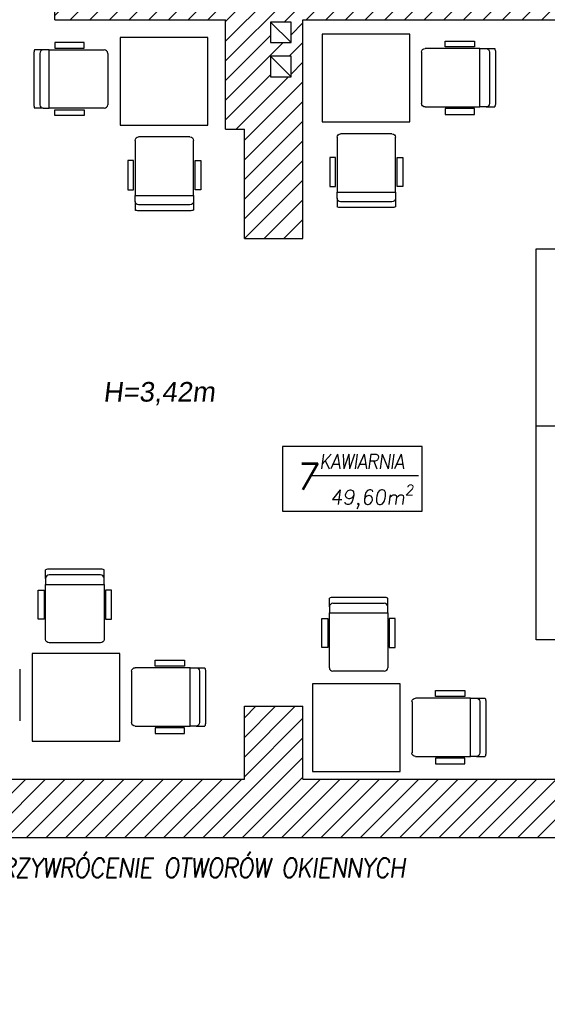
# Model space of a CAD drawing. Header units: millimetres. Extents: x -486876 to 553054, y -140324 to 834178.
# Tile 67 of 155: x -68074 to -64457, y 62666 to 69411. Entities that reach past the tile are written whole.
import ezdxf
from ezdxf.enums import TextEntityAlignment as Align

# ---------------------------------------------------------------- set-up
doc = ezdxf.new("R2010")
doc.units = ezdxf.units.MM
doc.linetypes.add('DASH2', pattern=[0.75, 0.5, -0.25])
doc.layers.add('_XREF', color=252, linetype='DASH2', lineweight=13)
doc.layers.add('XREF$0$ściana nośna', color=8, linetype='Continuous', lineweight=30)
for name, color, linetype in [('XREF$0$DRZWI', 8, 'Continuous'), ('XREF$0$MEBLE', 8, 'Continuous'), ('XREF$0$OPIS', 8, 'Continuous'), ('XREF$0$Ppoż', 20, 'Continuous'), ('XREF$0$WYPEŁNIENIA', 8, 'Continuous'), ('XREF$0$ŚCIANY', 8, 'Continuous')]:
    doc.layers.add(name, color=color, linetype=linetype)
doc.styles.add('XREF$0$APLUS', font='arial.ttf', dxfattribs={"width": 0.6})
doc.styles.add('XREF$0$Standard', font='arial.ttf')

# ---------------------------------------------------------------- blocks, each defined once
blk = doc.blocks.new('XREF')
at = {"layer": 'XREF$0$WYPEŁNIENIA'}
h = blk.add_hatch(dxfattribs=at)
h.set_pattern_fill('ANSI31', color=256, scale=3)
h.set_pattern_definition([(45, (-52999.899, 13162.694), (-6.7351921, 6.7351921), [])])
h.paths.add_polyline_path([(5376.11, 10651.78), (5336.75, 10651.78), (5336.75, 10611.78), (5376.11, 10611.78)])
h.paths.add_polyline_path([(5806.69, 10651.78), (5486.11, 10651.78), (5486.11, 10611.78), (5541.69, 10611.78), (5541.69, 10491.78), (5566.69, 10491.78), (5566.69, 10611.78), (5766.69, 10611.78), (5766.69, 10481.78), (5766.69, 10471.78), (5766.69, 10346.78), (5739.69, 10346.78), (5739.69, 10336.78), (5766.69, 10336.78), (5766.69, 10322.47), (5806.69, 10322.47)])
h.paths.add_polyline_path([(5566.69, 10391.78), (5556.69, 10391.78), (5541.69, 10391.78), (5541.69, 10295.78), (5566.69, 10295.78), (5566.69, 10336.78), (5739.69, 10336.78), (5739.69, 10346.78), (5566.69, 10346.78)])
h.paths.add_polyline_path([(5566.69, 10295.78), (5541.69, 10295.78), (5541.69, 10195.78), (5566.69, 10195.78)])
h.paths.add_polyline_path([(5558.62, 10157.37), (5572.62, 10157.37), (5572.62, 10143.37), (5558.62, 10143.37)], flags=16)
edge = h.paths.add_edge_path(flags=16)
edge.add_arc((5565.62, 10150.37), 7, 0, 360)
h.paths.add_polyline_path([(5806.69, 10212.47), (5766.69, 10212.47), (5766.69, 10121.78), (5688.72, 10121.78), (5688.72, 10096.78), (5766.69, 10096.78), (5766.69, 10027.67), (5806.69, 10027.67), (5806.69, 10029.35)])
h.paths.add_polyline_path([(5806.69, 9917.67), (5766.69, 9917.67), (5766.69, 9911.78), (5683.24, 9911.78), (5683.24, 9881.78), (5766.69, 9881.78), (5766.69, 9779.12), (5806.69, 9779.12)])
h.paths.add_polyline_path([(5157.25, 9881.78), (5142.25, 9881.78), (5141.56, 9712.78), (5141.56, 9656.78), (5141.56, 9631.78), (5156.56, 9631.78), (5156.56, 9712.78)])
h.paths.add_polyline_path([(5256.56, 9656.78), (5156.56, 9656.78), (5156.56, 9631.78), (5256.56, 9631.78)])
h.paths.add_polyline_path([(5451.56, 9666.86), (5426.56, 9666.86), (5426.56, 9656.78), (5256.56, 9656.78), (5256.56, 9631.78), (5426.56, 9631.78), (5451.56, 9631.78)])
h.paths.add_polyline_path([(5806.69, 9779.12), (5766.69, 9779.12), (5766.69, 9756.28), (5806.69, 9756.28)])
h.paths.add_polyline_path([(5806.69, 9563.42), (5766.69, 9563.42), (5766.69, 9361.43), (5605.18, 9361.43), (5605.18, 9321.43), (5766.69, 9321.43), (5766.69, 9268.64), (5806.69, 9268.64)])
h.paths.add_polyline_path([(5806.69, 9646.28), (5766.69, 9646.28), (5766.69, 9563.42), (5806.69, 9563.42)])
h.paths.add_polyline_path([(5495.18, 9361.43), (5463.86, 9361.43), (5451.56, 9361.43), (5451.56, 9481.78), (5426.56, 9481.78), (5426.56, 9361.43), (5366.74, 9361.43), (5366.74, 9321.43), (5495.18, 9321.43)])
h.paths.add_polyline_path([(5256.74, 9361.43), (4971.58, 9361.43), (4971.58, 9321.43), (5256.74, 9321.43)])
h.paths.add_polyline_path([(4861.58, 9361.43), (4816.56, 9361.43), (4816.56, 9450.58), (4776.56, 9450.58), (4776.56, 9361.43), (4714.92, 9361.43), (4714.92, 9321.43), (4861.58, 9321.43)])
h.paths.add_polyline_path([(4604.92, 9361.43), (4411.55, 9361.43), (4411.55, 9321.43), (4604.92, 9321.43)])
h.paths.add_polyline_path([(4411.55, 9361.43), (4406.56, 9361.43), (4406.56, 9411.43), (4366.56, 9411.43), (4366.56, 9361.43), (4171.56, 9361.43), (4171.56, 9321.43), (4411.55, 9321.43)])
h.paths.add_polyline_path([(4816.56, 9631.78), (5021.56, 9631.78), (5021.56, 9656.78), (4816.56, 9656.78), (4816.56, 9766.19), (4776.56, 9766.19), (4776.56, 9563.42), (4816.56, 9563.42)])
h.paths.add_polyline_path([(4816.56, 9563.42), (4776.56, 9563.42), (4776.56, 9510.58), (4816.56, 9510.58)])
h.paths.add_polyline_path([(5806.69, 9158.64), (5766.69, 9158.64), (5766.69, 9112.7), (5806.69, 9112.7)])
h.paths.add_polyline_path([(4783.69, 9911.78), (4771.69, 9911.78)])
h.paths.add_polyline_path([(4886.69, 10121.78), (4796.69, 10121.78), (4796.69, 10096.78), (4886.69, 10096.78)])
h.paths.add_polyline_path([(5434.52, 10096.78), (5434.52, 10121.78), (5409.69, 10121.78), (5409.81, 10096.78)])
h.paths.add_polyline_path([(5535.02, 10121.78), (5535.02, 10108.85), (5535.02, 10108.85), (5535.02, 10096.78), (5588.72, 10096.78), (5588.72, 10121.78), (5575.42, 10121.78), (5575.42, 10162.36), (5566.69, 10162.36), (5566.69, 10195.78), (5541.69, 10195.78), (5541.69, 10121.78)])
h = blk.add_hatch(dxfattribs=at)
h.set_pattern_fill('ANSI31', color=256, scale=3)
h.set_pattern_definition([(45, (428.967, 8619.944), (-6.735192, 6.735192), [])])
h.paths.add_polyline_path([(4754.5, 9911.78), (4436.69, 9911.78), (4301.69, 9911.78), (4301.69, 9928.55), (4289.69, 9928.55), (4276.69, 9928.55), (4276.69, 9911.78), (4236.56, 9911.78), (4236.56, 9881.78), (4353.56, 9881.78), (4353.56, 9806.78), (4366.56, 9806.78), (4366.56, 9731.78), (4406.56, 9731.78), (4406.56, 9881.78), (4743.77, 9881.78)])
h.paths.add_polyline_path([(4398.45, 9880.08), (4398.45, 9866.08), (4384.45, 9866.08), (4384.45, 9880.08)], flags=16)
h.paths.add_polyline_path([(4398.45, 9856.69), (4398.45, 9842.69), (4384.45, 9842.69), (4384.45, 9856.69)], flags=16)
h.paths.add_polyline_path([(4301.69, 10120.07), (4276.69, 10120.07), (4276.69, 10028.55), (4301.69, 10028.55), (4301.69, 10031.78), (4301.69, 10034.78)])
h.paths.add_polyline_path([(4276.69, 10110.27), (4239.02, 10110.27), (4239.02, 10098.27), (4276.69, 10098.27)])
h.paths.add_polyline_path([(4139.02, 10110.27), (4135.8, 10110.27), (4126.56, 10110.27), (4126.56, 10098.27), (4139.02, 10098.27)])
h.paths.add_polyline_path([(4452.42, 10061.29), (4444.42, 10061.29), (4444.42, 10018.45), (4452.42, 10018.45)])
h.paths.add_polyline_path([(4452.42, 9931.39), (4444.42, 9931.39), (4444.42, 9911.78), (4452.42, 9911.78)])
h.paths.add_polyline_path([(4584.42, 10161.78), (4577.87, 10161.78), (4572.42, 10161.78), (4572.42, 9911.78), (4584.42, 9911.78)])
h.paths.add_polyline_path([(4452.42, 10161.78), (4446.69, 10161.78), (4444.42, 10161.78), (4444.42, 10148.35), (4452.42, 10148.35)])
h.paths.add_polyline_path([(4301.69, 10417.32), (4276.69, 10417.32), (4276.69, 10166.69), (4280.64, 10166.69), (4280.64, 10210.85), (4376.16, 10210.85), (4376.16, 10166.69), (4280.64, 10166.69), (4276.69, 10166.69), (4276.69, 10157.57), (4301.69, 10157.57), (4301.69, 10161.78), (4446.69, 10161.78), (4452.42, 10161.78), (4577.87, 10161.78), (4584.42, 10161.78), (4662.89, 10161.78), (4662.89, 10186.78), (4577.87, 10186.78), (4396.69, 10186.78), (4396.69, 10246.78), (4301.69, 10246.78)])
h.paths.add_polyline_path([(4335.14, 10233.4), (4349.14, 10233.4), (4349.14, 10219.4), (4335.14, 10219.4)], flags=16)
h.paths.add_polyline_path([(4363.29, 10233.4), (4391.29, 10233.4), (4391.29, 10219.4), (4363.29, 10219.4)], flags=16)
h.paths.add_polyline_path([(4279.66, 10288.77), (4298.73, 10288.77), (4298.73, 10302.27), (4279.66, 10302.27)], flags=24)
h.paths.add_polyline_path([(4376.91, 10145.96), (4376.91, 10164.17), (4363.41, 10164.17), (4363.41, 10145.96)], flags=9)
at = {"layer": 'XREF$0$MEBLE'}
for p, q in [((4236.55, 9866.2), (4236.55, 9862.2)), ((4256.55, 9866.2), (4236.55, 9866.2)), ((4236.55, 9862.2), (4256.55, 9862.2)), ((4256.55, 9862.2), (4256.55, 9866.2)), ((4527.97, 9862), (4490.37, 9862)), ((4504.17, 9863.08), (4504.17, 9867.08)), ((4504.17, 9867.08), (4524.17, 9867.08)), ((4524.17, 9863.08), (4504.17, 9863.08)), ((4524.17, 9867.08), (4524.17, 9863.08)), ((4527.97, 9822), (4527.97, 9862)), ((4527.97, 9822), (4527.97, 9862)), ((4527.97, 9862), (4532.11, 9862)), ((4532.11, 9862), (4538.04, 9862)), ((4222.21, 9858.71), (4222.21, 9823.51)), ((4228.61, 9861.11), (4222.68, 9861.11)), ((4226.21, 9858.71), (4226.21, 9823.51)), ((4232.75, 9861.11), (4228.61, 9861.11)), ((4232.75, 9821.11), (4232.75, 9861.11)), ((4232.75, 9861.11), (4270.35, 9861.11)), ((4232.75, 9821.11), (4232.75, 9861.11)), ((4272.75, 9858.71), (4272.75, 9823.51)), ((4487.97, 9859.6), (4487.97, 9824.4)), ((4534.51, 9859.6), (4534.51, 9824.4)), ((4538.51, 9859.6), (4538.51, 9824.4)), ((4490.37, 9822), (4527.97, 9822)), ((4532.11, 9822), (4527.97, 9822)), ((4532.11, 9822), (4538.04, 9822)), ((4228.61, 9821.11), (4222.68, 9821.11)), ((4228.61, 9821.11), (4232.75, 9821.11)), ((4270.35, 9821.11), (4232.75, 9821.11)), ((4236.55, 9816.03), (4236.55, 9820.03)), ((4236.55, 9820.03), (4256.55, 9820.03)), ((4256.55, 9816.03), (4236.55, 9816.03)), ((4256.55, 9820.03), (4256.55, 9816.03)), ((4504.17, 9820.91), (4504.17, 9816.91)), ((4524.17, 9820.91), (4504.17, 9820.91)), ((4504.17, 9816.91), (4524.17, 9816.91)), ((4524.17, 9816.91), (4524.17, 9820.91)), ((4329.18, 9801.44), (4293.98, 9801.44)), ((4430.04, 9801.23), (4430.04, 9763.63)), ((4467.64, 9803.63), (4432.44, 9803.63)), ((4470.04, 9763.63), (4470.04, 9801.23)), ((4291.58, 9799.04), (4291.58, 9761.44)), ((4331.58, 9761.44), (4331.58, 9799.04)), ((4290.49, 9785.24), (4286.49, 9785.24)), ((4286.49, 9785.24), (4286.49, 9765.24)), ((4290.49, 9765.24), (4290.49, 9785.24)), ((4332.67, 9765.24), (4332.67, 9785.24)), ((4332.67, 9785.24), (4336.67, 9785.24)), ((4336.67, 9785.24), (4336.67, 9765.24)), ((4428.95, 9787.42), (4424.95, 9787.42)), ((4424.95, 9787.42), (4424.95, 9767.42)), ((4428.95, 9767.42), (4428.95, 9787.42)), ((4471.13, 9767.42), (4471.13, 9787.42)), ((4471.13, 9787.42), (4475.13, 9787.42)), ((4475.13, 9787.42), (4475.13, 9767.42)), ((4286.49, 9765.24), (4290.49, 9765.24)), ((4291.58, 9761.44), (4331.58, 9761.44)), ((4291.58, 9757.31), (4291.58, 9761.44)), ((4291.58, 9761.44), (4331.58, 9761.44)), ((4331.58, 9761.44), (4331.58, 9757.31)), ((4336.67, 9765.24), (4332.67, 9765.24)), ((4424.95, 9767.42), (4428.95, 9767.42)), ((4430.04, 9763.63), (4470.04, 9763.63)), ((4430.04, 9759.49), (4430.04, 9763.63)), ((4430.04, 9763.63), (4470.04, 9763.63)), ((4470.04, 9763.63), (4470.04, 9759.49)), ((4475.13, 9767.42), (4471.13, 9767.42)), ((4291.58, 9757.31), (4291.58, 9751.37)), ((4329.18, 9754.91), (4293.98, 9754.91)), ((4331.58, 9757.31), (4331.58, 9751.37)), ((4430.04, 9759.49), (4430.04, 9753.55)), ((4467.64, 9757.09), (4432.44, 9757.09)), ((4470.04, 9759.49), (4470.04, 9753.55)), ((4329.18, 9750.91), (4293.98, 9750.91)), ((4467.64, 9753.09), (4432.44, 9753.09)), ((4566.56, 9724.85), (4626.56, 9724.85)), ((4566.56, 9456.98), (4566.56, 9724.85)), ((4566.56, 9603.63), (4626.56, 9603.63)), ((4230.23, 9498.99), (4230.23, 9504.92)), ((4270.23, 9498.99), (4270.23, 9504.92)), ((4424.72, 9479.53), (4424.72, 9485.47)), ((4462.32, 9485.93), (4427.12, 9485.93)), ((4464.72, 9479.53), (4464.72, 9485.47)), ((4424.72, 9479.53), (4424.72, 9475.39)), ((4462.32, 9481.93), (4427.12, 9481.93)), ((4464.72, 9475.39), (4464.72, 9479.53)), ((4419.64, 9451.6), (4419.64, 9471.6)), ((4419.64, 9471.6), (4423.64, 9471.6)), ((4423.64, 9471.6), (4423.64, 9451.6)), ((4424.72, 9475.39), (4464.72, 9475.39)), ((4424.72, 9437.79), (4424.72, 9475.39)), ((4424.72, 9475.39), (4464.72, 9475.39)), ((4464.72, 9475.39), (4464.72, 9437.79)), ((4465.81, 9471.6), (4465.81, 9451.6)), ((4469.81, 9471.6), (4465.81, 9471.6)), ((4469.81, 9451.6), (4469.81, 9471.6)), ((4423.64, 9451.6), (4419.64, 9451.6)), ((4465.81, 9451.6), (4469.81, 9451.6)), ((4626.56, 9456.98), (4566.56, 9456.98)), ((4329.19, 9437.82), (4291.59, 9437.82)), ((4305.39, 9438.91), (4305.39, 9442.91)), ((4305.39, 9442.91), (4325.39, 9442.91)), ((4325.39, 9438.91), (4305.39, 9438.91)), ((4325.39, 9442.91), (4325.39, 9438.91)), ((4329.19, 9397.82), (4329.19, 9437.82)), ((4329.19, 9397.82), (4329.19, 9437.82)), ((4329.19, 9437.82), (4333.33, 9437.82)), ((4333.33, 9437.82), (4339.26, 9437.82)), ((4212.43, 9436.72), (4212.43, 9401.52)), ((4289.19, 9435.42), (4289.19, 9400.22)), ((4335.73, 9435.42), (4335.73, 9400.22)), ((4339.73, 9435.42), (4339.73, 9400.22)), ((4462.32, 9435.39), (4427.12, 9435.39)), ((4521.36, 9417.01), (4483.76, 9417.01)), ((4497.56, 9418.1), (4497.56, 9422.1)), ((4497.56, 9422.1), (4517.56, 9422.1)), ((4517.56, 9418.1), (4497.56, 9418.1)), ((4517.56, 9422.1), (4517.56, 9418.1)), ((4521.36, 9377.01), (4521.36, 9417.01)), ((4521.36, 9377.01), (4521.36, 9417.01)), ((4521.36, 9417.01), (4525.5, 9417.01)), ((4525.5, 9417.01), (4531.43, 9417.01)), ((4481.36, 9414.61), (4481.36, 9379.41)), ((4527.9, 9414.61), (4527.9, 9379.41)), ((4531.9, 9414.61), (4531.9, 9379.41)), ((4291.59, 9397.82), (4329.19, 9397.82)), ((4305.39, 9396.74), (4305.39, 9392.74)), ((4325.39, 9396.74), (4305.39, 9396.74)), ((4325.39, 9392.74), (4325.39, 9396.74)), ((4333.33, 9397.82), (4329.19, 9397.82)), ((4333.33, 9397.82), (4339.26, 9397.82)), ((4305.39, 9392.74), (4325.39, 9392.74)), ((4483.76, 9377.01), (4521.36, 9377.01)), ((4525.5, 9377.01), (4521.36, 9377.01)), ((4525.5, 9377.01), (4531.43, 9377.01)), ((4497.56, 9375.92), (4497.56, 9371.92)), ((4517.56, 9375.92), (4497.56, 9375.92)), ((4497.56, 9371.92), (4517.56, 9371.92)), ((4517.56, 9371.92), (4517.56, 9375.92))]:
    blk.add_line(p, q, dxfattribs=at)
for points in [[(4281.36, 9809.59), (4341.36, 9809.59), (4341.36, 9869.59), (4281.36, 9869.59)], [(4419.82, 9871.78), (4419.82, 9811.78), (4479.82, 9811.78), (4479.82, 9871.78)], [(4229.15, 9471.06), (4225.15, 9471.06), (4225.15, 9491.06), (4229.15, 9491.06)], [(4271.32, 9471.06), (4275.32, 9471.06), (4275.32, 9491.06), (4271.32, 9491.06)], [(4221.04, 9387.6), (4281.04, 9387.6), (4281.04, 9447.6), (4221.04, 9447.6)], [(4413.21, 9426.79), (4413.21, 9366.79), (4473.21, 9366.79), (4473.21, 9426.79)]]:
    blk.add_lwpolyline(points, close=True, dxfattribs=at)
blk.add_lwpolyline([(4270.23, 9504.92, 0.096396), (4267.83, 9505.39), (4232.63, 9505.39, 0.096396), (4230.23, 9504.92)], format="xyb", dxfattribs=at)
for points in [[(4267.83, 9501.39), (4232.63, 9501.39, 0.414214), (4230.23, 9498.99), (4230.23, 9494.85), (4270.23, 9494.85), (4270.23, 9498.99, 0.414214)], [(4267.83, 9454.85), (4232.63, 9454.85, -0.414214), (4230.23, 9457.25), (4230.23, 9494.85), (4270.23, 9494.85), (4270.23, 9457.25, -0.414214)]]:
    blk.add_lwpolyline(points, format="xyb", close=True, dxfattribs=at)
at = {"layer": 'XREF$0$MEBLE', "extrusion": (0, 0, -1)}
for centre, major_axis, start_param, end_param in [((4490.37, 9859.6), (-1.7, 1.7), -0.785398, 0.785398), ((4532.11, 9859.6), (-1.7, -1.7), 2.356194, 3.926991), ((4532.11, 9859.6), (-4.53, -4.53), 3.542594, 3.926991), ((4490.37, 9824.4), (-1.7, -1.7), 5.497787, 7.068583), ((4532.11, 9824.4), (-1.7, 1.7), 2.356194, 3.926991), ((4532.11, 9824.4), (-4.53, 4.53), 2.356194, 2.740591), ((4293.98, 9799.04), (-1.7, 1.7), 5.497787, 7.068583), ((4329.18, 9799.04), (1.7, 1.7), -0.785398, 0.785398), ((4432.44, 9801.23), (-1.7, 1.7), 5.497787, 7.068583), ((4467.64, 9801.23), (1.7, 1.7), -0.785398, 0.785398), ((4293.98, 9757.31), (1.7, 1.7), 2.356194, 3.926991), ((4329.18, 9757.31), (-1.7, 1.7), 2.356194, 3.926991), ((4432.44, 9759.49), (1.7, 1.7), 2.356194, 3.926991), ((4467.64, 9759.49), (-1.7, 1.7), 2.356194, 3.926991), ((4293.98, 9757.31), (4.53, 4.53), 2.356194, 2.740591), ((4329.18, 9757.31), (-4.53, 4.53), 3.542594, 3.926991), ((4432.44, 9759.49), (4.53, 4.53), 2.356194, 2.740591), ((4467.64, 9759.49), (-4.53, 4.53), 3.542594, 3.926991), ((4291.59, 9435.42), (-1.7, 1.7), -0.785398, 0.785398), ((4333.33, 9435.42), (-1.7, -1.7), 2.356194, 3.926991), ((4333.33, 9435.42), (-4.53, -4.53), 3.542594, 3.926991), ((4483.76, 9414.61), (-1.7, 1.7), -0.785398, 0.785398), ((4525.5, 9414.61), (-1.7, -1.7), 2.356194, 3.926991), ((4525.5, 9414.61), (-4.53, -4.53), 3.542594, 3.926991), ((4291.59, 9400.22), (-1.7, -1.7), 5.497787, 7.068583), ((4333.33, 9400.22), (-1.7, 1.7), 2.356194, 3.926991), ((4333.33, 9400.22), (-4.53, 4.53), 2.356194, 2.740591), ((4483.76, 9379.41), (-1.7, -1.7), 5.497787, 7.068583), ((4525.5, 9379.41), (-1.7, 1.7), 2.356194, 3.926991), ((4525.5, 9379.41), (-4.53, 4.53), 2.356194, 2.740591)]:
    blk.add_ellipse(centre, major_axis=major_axis, ratio=1, start_param=start_param, end_param=end_param, dxfattribs=at)
at = {"layer": 'XREF$0$MEBLE'}
for centre, major_axis, start_param, end_param in [((4228.61, 9858.71), (4.53, -4.53), 3.542594, 3.926991), ((4228.61, 9858.71), (1.7, -1.7), 2.356194, 3.926991), ((4270.35, 9858.71), (1.7, 1.7), -0.785398, 0.785398), ((4228.61, 9823.51), (4.53, 4.53), 2.356194, 2.740591), ((4228.61, 9823.51), (1.7, 1.7), 2.356194, 3.926991), ((4270.35, 9823.51), (1.7, -1.7), 5.497787, 7.068583), ((4427.12, 9479.53), (4.53, -4.53), 2.356194, 2.740591), ((4462.32, 9479.53), (-4.53, -4.53), 3.542594, 3.926991), ((4427.12, 9479.53), (1.7, -1.7), 2.356194, 3.926991), ((4462.32, 9479.53), (-1.7, -1.7), 2.356194, 3.926991), ((4427.12, 9437.79), (-1.7, -1.7), 5.497787, 7.068583), ((4462.32, 9437.79), (1.7, -1.7), -0.785398, 0.785398)]:
    blk.add_ellipse(centre, major_axis=major_axis, ratio=1, start_param=start_param, end_param=end_param, dxfattribs=at)
at = {"layer": 'XREF$0$OPIS'}
blk.add_line((4412.8, 9569.42), (4485.74, 9569.42), dxfattribs=at)
blk.add_lwpolyline([(4488.22, 9589.34), (4392.7, 9589.34), (4392.7, 9545.18), (4488.22, 9545.18)], close=True, dxfattribs=at)
at = {"layer": 'XREF$0$ściana nośna'}
for p, q in [((4236.56, 9881.78), (4236.56, 9911.78)), ((4236.56, 9881.78), (4353.56, 9881.78)), ((4353.56, 9806.78), (4353.56, 9881.78)), ((4406.56, 9881.78), (4776.56, 9881.78)), ((4406.56, 9731.78), (4406.56, 9881.78)), ((4353.56, 9806.78), (4366.56, 9806.78)), ((4366.56, 9731.78), (4366.56, 9806.78)), ((4366.56, 9731.78), (4406.56, 9731.78)), ((4366.56, 9361.43), (4366.56, 9411.43)), ((4366.56, 9411.43), (4406.56, 9411.43)), ((4406.56, 9361.43), (4406.56, 9411.43)), ((4171.56, 9361.43), (4366.56, 9361.43)), ((4406.56, 9361.43), (4604.92, 9361.43)), ((4171.56, 9321.43), (4604.92, 9321.43))]:
    blk.add_line(p, q, dxfattribs=at)
at = {"layer": 'XREF$0$ŚCIANY'}
for p, q in [((4398.45, 9866.08), (4384.45, 9880.08)), ((4398.45, 9842.69), (4384.45, 9856.69))]:
    blk.add_line(p, q, dxfattribs=at)
for points in [[(4398.45, 9880.08), (4384.45, 9880.08), (4384.45, 9866.08), (4398.45, 9866.08)], [(4398.45, 9856.69), (4384.45, 9856.69), (4384.45, 9842.69), (4398.45, 9842.69)]]:
    blk.add_lwpolyline(points, close=True, dxfattribs=at)
at = {"style": 'XREF$0$APLUS'}
blk.add_attdef('70', text='', height=12.94, rotation=90, dxfattribs=at).set_placement((5846.74, 4087.03), align=Align.BOTTOM_CENTER)
blk.add_attdef('165', text='', height=12.94, rotation=90, dxfattribs=at).set_placement((5850.28, 4086.91), align=Align.TOP_CENTER)
at = {"layer": 'XREF$0$DRZWI', "style": 'XREF$0$APLUS'}
for tag, height, p in [('90', 10.59, (3968.05, 17970.78)), ('90', 10.59, (4273.69, 17907.63)), ('90', 10.59, (4647.11, 17907.63)), ('90', 10.59, (4995.74, 17907.63)), ('90', 10.59, (5345.01, 17907.63)), ('90', 8.24, (3625.86, 17450.53)), ('90', 8.24, (4282.58, 17436.64)), ('90', 8.24, (4577.82, 17436.64)), ('90', 8.24, (5003.12, 17436.64)), ('90', 8.24, (5300.95, 17436.64)), ('90', 8.24, (5625.63, 17350.96)), ('110', 12.94, (3772.73, 10725.01)), ('100', 12.94, (3763.85, 10003.38)), ('90', 10.59, (3383.41, 9921.97)), ('83', 10.59, (4118.73, 4184.03))]:
    blk.add_attdef(tag, text='', height=height, dxfattribs=at).set_placement(p, align=Align.BOTTOM_CENTER)
for tag, height, p in [('200', 10.59, (3967.95, 17967.89)), ('200', 10.59, (4273.59, 17904.74)), ('200', 10.59, (4647.01, 17904.74)), ('200', 10.59, (4995.64, 17904.74)), ('200', 10.59, (5344.91, 17904.74)), ('200', 8.24, (3625.86, 17448.28)), ('200', 8.24, (4282.58, 17434.39)), ('200', 8.24, (4577.82, 17434.39)), ('200', 8.24, (5003.12, 17434.39)), ('200', 8.24, (5300.95, 17434.39)), ('200', 8.24, (5625.63, 17348.71)), ('210', 12.94, (3772.6, 10721.48)), ('200', 12.94, (3763.85, 9999.84)), ('200', 10.59, (3383.31, 9919.08)), ('178', 10.59, (4118.62, 4181.14))]:
    blk.add_attdef(tag, text='', height=height, dxfattribs=at).set_placement(p, align=Align.TOP_CENTER)
for tag, height, p in [('96', 10.59, (4202.03, 17787.41)), ('100', 10.59, (5719.75, 17787.41)), ('100', 12.94, (4040.53, 17776.32)), ('100', 12.94, (4599.33, 17776.96)), ('100', 12.94, (4947.96, 17776.96)), ('100', 12.94, (5297.45, 17776.96)), ('100', 12.94, (3575.63, 17557.16)), ('100', 12.94, (3932.34, 17557.16)), ('100', 12.94, (4215.59, 17557.16)), ('100', 12.94, (4630.17, 17557.16)), ('100', 12.94, (4954.89, 17557.16)), ('100', 12.94, (5353.3, 17557.16)), ('100', 12.94, (5612.36, 17557.16)), ('90', 11.76, (4712.89, 10187.26)), ('90', 11.76, (4933.75, 10129.07)), ('90', 11.76, (5359.81, 10117.21)), ('120', 13.53, (3472.06, 9987.9)), ('90', 11.76, (4206.17, 4035.84))]:
    blk.add_attdef(tag, text='', height=height, rotation=90, dxfattribs=at).set_placement(p, align=Align.BOTTOM_CENTER)
for tag, height, p in [('205', 10.59, (4204.92, 17787.31)), ('210', 10.59, (5722.65, 17787.31)), ('210', 12.94, (4044.07, 17776.19)), ('210', 12.94, (4602.86, 17776.83)), ('210', 12.94, (4951.5, 17776.83)), ('210', 12.94, (5300.98, 17776.83)), ('210', 12.94, (3579.16, 17557.04)), ('210', 12.94, (3935.88, 17557.04)), ('210', 12.94, (4219.13, 17557.04)), ('210', 12.94, (4633.7, 17557.04)), ('210', 12.94, (4958.43, 17557.04)), ('210', 12.94, (5356.84, 17557.04)), ('210', 12.94, (5615.9, 17557.04)), ('200', 11.76, (4716.1, 10187.15)), ('200', 11.76, (4936.97, 10128.95)), ('200', 11.76, (5363.02, 10117.1)), ('210', 13.53, (3475.75, 9987.9)), ('170', 11.76, (4209.38, 4035.73))]:
    blk.add_attdef(tag, text='', height=height, rotation=90, dxfattribs=at).set_placement(p, align=Align.TOP_CENTER)
at = {"layer": 'XREF$0$OPIS', "ltscale": 1.2, "insert": (4269.58, 9633.57), "char_height": 13.44, "width": 367.7213, "attachment_point": 1, "style": 'XREF$0$Standard'}
blk.add_mtext('{\\Q7;H=3,42m}', dxfattribs=at)
at = {"layer": 'XREF$0$OPIS', "attachment_point": 1, "style": 'XREF$0$Standard'}
for s, insert, char_height in [('\\A1;{\\Fromans|c238;\\Q8;\\W0.9;\\T0.95;KAWIARNIA}', (4417.67, 9584.05), 10), ('\\A1;{\\Fromans|c238;\\Q8;7}', (4401.07, 9577.8), 18), ('\\A1;{\\Fromans|c238;\\Q8;49,60m\\H0.7x;\\S2^ ;}', (4425.09, 9563.1), 10)]:
    blk.add_mtext_dynamic_manual_height_columns(s, width=79.0239, gutter_width=1, heights=[0], dxfattribs=dict(at, insert=insert, char_height=char_height))
at = {"layer": 'XREF$0$Ppoż', "insert": (4188.88, 9307.35), "char_height": 13.2, "attachment_point": 1, "style": 'XREF$0$Standard'}
blk.add_mtext_dynamic_manual_height_columns('\\A1;{\\Fromans|c238;\\Q8;\\W0.9;\\T0.95;PRZYWRÓCENIE OTWORÓW OKIENNYCH}', width=336.0947, gutter_width=1, heights=[0], dxfattribs=at)

msp = doc.modelspace()

# ---------------------------------------------------------------- block references
at = {"layer": '_XREF', "xscale": 10, "yscale": 10, "zscale": 10}
msp.add_blockref('XREF', (-110198.46986, -29406.42919), dxfattribs=at)

doc.saveas('drawing.dxf')
